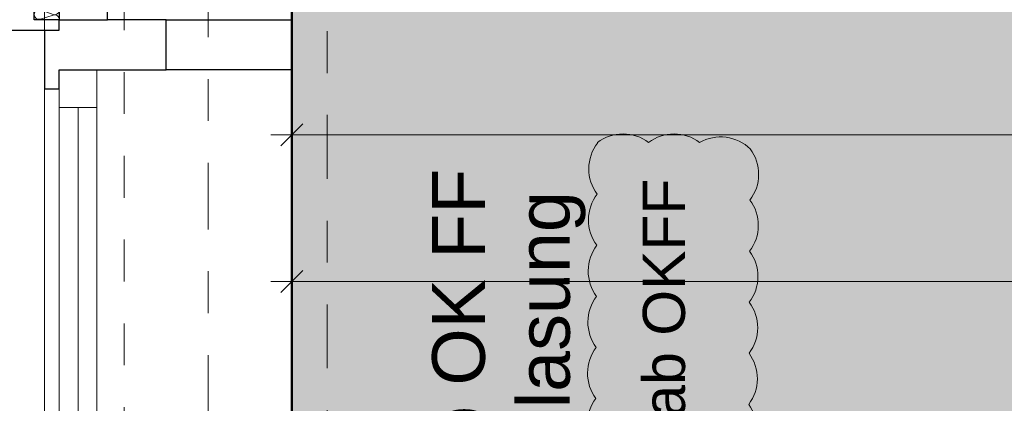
# Model space of a CAD drawing. Header units: metres. Extents: x -180 to 4, y -50 to 6.
# Tile 216 of 256: x -99.871 to -97.52, y -21.088 to -20.172. Entities that reach past the tile are written whole.
import ezdxf

# ---------------------------------------------------------------- set-up
doc = ezdxf.new("R2010")
doc.units = ezdxf.units.M
doc.header["$LTSCALE"] = 0.05
doc.header["$PDMODE"] = 1
doc.header["$PDSIZE"] = -2
for name, pattern in [('ISO-10 Strichpunktlinie', [4.699, 3.048, -0.762, 0.127, -0.762]), ('Linienart-20', [2.116531, 1.058062, -1.058469]), ('Linienart-34', [4.233, 2.116, -2.117]), ('Linienart-53', [5.291531, 3.175, -1.058062, 0.352704, -0.705764])]:
    doc.linetypes.add(name, pattern=pattern)
doc.layers.get('0').update_dxf_attribs({"lineweight": 25})
for name, color, linetype, lineweight, true_color in [('30 -33 Aussenwände- 7 Fassade_ Elemente', 7, 'Continuous', 9, 0x00aacc), ('30 -35 Decken- 1 Konstruktion-Träger- Stahlbeton', 7, 'Continuous', 13, 0x33aa00), ('30 -36 Dächer- 3 Dachbeläge', 7, 'Continuous', 15, 0x9999ff), ('70 -72 Beschriftung- 1 Beschriftung allgemein', 7, 'Continuous', 9, 0xff6633), ('70 -72 Beschriftung- 7 Detailverweise Linie', 7, 'Continuous', 9, 0x00dd00), ('70 -73 Bauteildarst.- 3 verdeckt 0.35', 4, 'Linienart-34', 35, 0x00ffff), ('70 -75 Raumstempel- 1 Raumstempel', 1, 'Continuous', 50, 0xff0000), ('70 -76 Bemaßung- 2 Allgemein', 7, 'Continuous', 5, 0x6666cc), ('70 -77 Revision- 2 Wolken', 7, 'Continuous', 18, 0x944cff), ('CW-Unsichtbar', 7, 'Continuous', 9, 0x599559)]:
    doc.layers.add(name, color=color, linetype=linetype, lineweight=lineweight, true_color=true_color)
doc.layers.add('70 -71 Achsen- 1 Gebäudeachsen', color=7, linetype='Linienart-53', lineweight=18)
doc.layers.add('Keine', color=7, linetype='Continuous', lineweight=9)
doc.styles.add('Arial', font='arial.ttf')
doc.dimstyles.new('k+k 1_50', dxfattribs={"dimtxt": 0.100689, "dimasz": 0.05302, "dimexe": 0.05, "dimexo": 0.15, "dimgap": 0.01, "dimtad": 1, "dimdec": 3, "dimtxsty": 'Arial', "dimblk": 'VW_SLASH', "dimblk1": 'VW_SLASH', "dimblk2": 'VW_SLASH', "dimcen": 0, "dimdle": 0.05, "dimadec": 3, "dimazin": 0, "dimtfac": 0.75, "dimtdec": 3, "dimtix": 1, "dimtmove": 0, "dimatfit": 0, "dimldrblk": 'VW_SLASH-1', "dimfxl": 0.125, "dimfxlon": 1, "dimfrac": 2, "dimtolj": 1, "dimarcsym": 0})

# ---------------------------------------------------------------- blocks, each defined once
blk = doc.blocks.new('Gruppe-352')
at = {"color": 255, "linetype": 'Continuous', "lineweight": 9, "transparency": 33554687}
blk.add_wipeout([(-1.145, 0.035), (-1.145, -0.225), (1.145, -0.225), (1.145, 0.035)], dxfattribs=at).dxf.layer = '30 -33 Aussenwände- 7 Fassade_ Elemente'
at = {"layer": '30 -33 Aussenwände- 7 Fassade_ Elemente', "color": 7, "linetype": 'Continuous', "lineweight": 9, "transparency": 33554687, "flags": 128}
blk.add_lwpolyline([(-1.145, 0.035), (-1.145, -0.225), (1.145, -0.225), (1.145, 0.035)], dxfattribs=at)
blk = doc.blocks.new('Gruppe-353')
at = {"color": 255, "linetype": 'Continuous', "lineweight": 9, "transparency": 33554687}
blk.add_wipeout([(-1.145, 0.125), (-1.145, 0.225), (1.145, 0.225), (1.145, 0.125)], dxfattribs=at).dxf.layer = '30 -33 Aussenwände- 7 Fassade_ Elemente'
at = {"layer": '30 -33 Aussenwände- 7 Fassade_ Elemente', "color": 7, "linetype": 'Continuous', "lineweight": 9, "transparency": 33554687, "flags": 128}
blk.add_lwpolyline([(-1.145, 0.125), (-1.145, 0.225), (1.145, 0.225), (1.145, 0.125)], dxfattribs=at)
blk = doc.blocks.new('Gruppe-354')
at = {"color": 255, "linetype": 'Continuous', "lineweight": 5, "transparency": 33554687}
blk.add_wipeout([(-1.065, 0.1075), (-1.065, 0.125), (1.065, 0.125), (1.065, 0.1075)], dxfattribs=at).dxf.layer = '30 -33 Aussenwände- 7 Fassade_ Elemente'
blk = doc.blocks.new('Gruppe-355')
at = {"layer": '30 -33 Aussenwände- 7 Fassade_ Elemente', "color": 7, "linetype": 'Continuous', "lineweight": 9, "transparency": 33554687}
blk.add_line((-1.065, 0.125), (1.065, 0.125), dxfattribs=at)
at = {"color": 255, "linetype": 'Continuous', "lineweight": 9, "transparency": 33554687}
blk.add_wipeout([(-1.065, 0.125), (1.065, 0.125), (1.065, 0.035), (-1.065, 0.035)], dxfattribs=at).dxf.layer = '30 -33 Aussenwände- 7 Fassade_ Elemente'
at = {"layer": '30 -33 Aussenwände- 7 Fassade_ Elemente', "color": 7, "linetype": 'Continuous', "lineweight": 9, "transparency": 33554687}
blk.add_line((1.065, 0.08), (-1.065, 0.08), dxfattribs=at)
at = {"layer": '30 -33 Aussenwände- 7 Fassade_ Elemente', "color": 7, "linetype": 'Continuous', "lineweight": 9, "transparency": 33554687, "flags": 128}
blk.add_lwpolyline([(-1.065, 0.125), (1.065, 0.125), (1.065, 0.035), (-1.065, 0.035)], close=True, dxfattribs=at)
blk = doc.blocks.new('Gruppe-356')
at = {"color": 255, "linetype": 'Continuous', "lineweight": 9, "transparency": 33554687}
for points in [[(-1.145, 0.125), (-1.065, 0.125), (-1.065, 0.035), (-1.145, 0.035)], [(1.145, 0.125), (1.065, 0.125), (1.065, 0.035), (1.145, 0.035)]]:
    blk.add_wipeout(points, dxfattribs=at).dxf.layer = '30 -33 Aussenwände- 7 Fassade_ Elemente'
at = {"layer": '30 -33 Aussenwände- 7 Fassade_ Elemente', "color": 7, "linetype": 'Continuous', "lineweight": 9, "transparency": 33554687}
for p, q in [((-1.145, 0.035), (-1.145, 0.125)), ((-1.065, 0.035), (-1.065, 0.125)), ((1.065, 0.035), (1.065, 0.125)), ((1.145, 0.035), (1.145, 0.125))]:
    blk.add_line(p, q, dxfattribs=at)
at = {"layer": '30 -33 Aussenwände- 7 Fassade_ Elemente', "color": 7, "linetype": 'Continuous', "lineweight": 9, "transparency": 33554687, "flags": 128}
for points in [[(-1.145, 0.125), (-1.065, 0.125), (-1.065, 0.035), (-1.145, 0.035)], [(1.145, 0.125), (1.065, 0.125), (1.065, 0.035), (1.145, 0.035)]]:
    blk.add_lwpolyline(points, close=True, dxfattribs=at)
blk = doc.blocks.new('Gruppe-357')
at = {"layer": '30 -33 Aussenwände- 7 Fassade_ Elemente', "color": 7, "transparency": 33554687}
for name in ['Gruppe-353', 'Gruppe-352']:
    blk.add_blockref(name, (0, 0), dxfattribs=at)
blk.add_blockref('Gruppe-354', (0, 0), dxfattribs=at)
blk.add_blockref('Gruppe-355', (0, 0), dxfattribs=at)
blk.add_blockref('Gruppe-356', (0, 0), dxfattribs=at)
blk = doc.blocks.new('Fenster (2D)')
at = {"layer": 'CW-Unsichtbar', "linetype": 'Continuous', "lineweight": 5, "transparency": 33554687}
for p in [(-1.145, 0), (1.145, 0)]:
    blk.add_point(p, dxfattribs=at)
at = {"layer": '30 -33 Aussenwände- 7 Fassade_ Elemente', "color": 0, "flags": 1}
for tag in ['IFC_UUID', 'instanceID']:
    blk.add_attdef(tag, (-99.876, -22.592), '', height=0.00018, dxfattribs=at)
at = {"layer": '30 -33 Aussenwände- 7 Fassade_ Elemente', "color": 7, "transparency": 33554687}
blk.add_blockref('Gruppe-357', (0, 0), dxfattribs=at)
blk = doc.blocks.new('Gruppe-358')
at = {"color": 255}
blk.add_wipeout([(-99.776, -20.292), (-99.776, -22.602), (-99.686, -22.602), (-99.686, -20.292)], dxfattribs=at).dxf.layer = '30 -33 Aussenwände- 7 Fassade_ Elemente'
at = {"layer": '30 -33 Aussenwände- 7 Fassade_ Elemente', "flags": 128}
blk.add_lwpolyline([(-99.776, -20.292), (-99.776, -22.602), (-99.686, -22.602), (-99.686, -20.292)], close=True, dxfattribs=at)
at = {"color": 255, "lineweight": 18}
for points in [[(-99.686, -20.382), (-99.776, -20.382), (-99.776, -20.292), (-99.686, -20.292)], [(-99.686, -22.602), (-99.776, -22.602), (-99.776, -22.512), (-99.686, -22.512)]]:
    blk.add_wipeout(points, dxfattribs=at).dxf.layer = '30 -33 Aussenwände- 7 Fassade_ Elemente'
at = {"layer": '30 -33 Aussenwände- 7 Fassade_ Elemente', "lineweight": 18}
blk.add_line((-99.731, -20.382), (-99.731, -22.512), dxfattribs=at)
at = {"layer": '30 -33 Aussenwände- 7 Fassade_ Elemente', "lineweight": 18, "flags": 128}
for points in [[(-99.686, -20.382), (-99.776, -20.382), (-99.776, -20.292), (-99.686, -20.292)], [(-99.686, -22.602), (-99.776, -22.602), (-99.776, -22.512), (-99.686, -22.512)]]:
    blk.add_lwpolyline(points, close=True, dxfattribs=at)
blk = doc.blocks.new('Gruppe-363')
at = {"layer": '30 -33 Aussenwände- 7 Fassade_ Elemente', "lineweight": 9, "transparency": 33554687, "flags": 128}
for points in [[(0.0716, -3.9999, 0.324435), (0.0844, -3.9957, 0.324435), (0.0844, -3.9822, 0.324435), (0.0716, -3.978), (0.0416, -3.9877, -0.324488), (0.0288, -3.9835, -0.324488), (0.0288, -3.97, -0.324488), (0.0416, -3.9658), (0.0716, -3.9769, 0.324435), (0.0844, -3.9727, 0.324435), (0.0845, -3.9593, 0.324435), (0.0716, -3.9551), (0.0416, -3.9647, -0.324488), (0.0288, -3.9605, -0.324488), (0.0288, -3.947, -0.324488), (0.0417, -3.9428), (0.0716, -3.9539, 0.324435), (0.0845, -3.9498, 0.324435), (0.0845, -3.9363, 0.324435), (0.0717, -3.9321), (0.0417, -3.9417, -0.688254), (0.0282, -3.925)], [(0.0855, -3.925, -0.374705), (0.0717, -3.9309), (0.0556, -3.925)], [(0.0715, -4.1378, 1.372583), (0.0715, -4.1159), (0.0415, -4.1255, -1.372995), (0.0415, -4.1037), (0.0715, -4.1148, 1.372583), (0.0715, -4.0929), (0.0415, -4.1026, -1.372995), (0.0416, -4.0807), (0.0715, -4.0918, 1.372583), (0.0716, -4.07), (0.0416, -4.0796, -1.372995), (0.0416, -4.0577), (0.0716, -4.0688, 1.372583), (0.0716, -4.047), (0.0416, -4.0566, -1.372995), (0.0416, -4.0347), (0.0716, -4.0459, 1.372583), (0.0716, -4.024), (0.0416, -4.0336, -1.372995), (0.0416, -4.0118), (0.0716, -4.0229, 1.372583), (0.0716, -4.001), (0.0416, -4.0106, -1.372995), (0.0416, -3.9888), (0.0716, -3.9999, 1.372583), (0.0716, -3.978), (0.0416, -3.9877, -1.372995), (0.0416, -3.9658), (0.0716, -3.9769, 1.372583), (0.0716, -3.9551), (0.0416, -3.9647, -1.372995), (0.0417, -3.9428)], [(0.0865, -4.15, 0.513088), (0.0715, -4.1389), (0.0415, -4.1485, -1.372995), (0.0415, -4.1267), (0.0715, -4.1378, 1.372583), (0.0715, -4.1159), (0.0415, -4.1255, -1.372995), (0.0415, -4.1037), (0.0715, -4.1148, 1.372583), (0.0715, -4.0929)]]:
    blk.add_lwpolyline(points, format="xyb", dxfattribs=at)
blk = doc.blocks.new('Gruppe-364')
at = {"layer": '30 -33 Aussenwände- 7 Fassade_ Elemente', "transparency": 33554687}
blk.add_blockref('Gruppe-363', (0, 0), dxfattribs=at)
blk = doc.blocks.new('Dämmung-1')
at = {"layer": '30 -33 Aussenwände- 7 Fassade_ Elemente', "color": 7, "transparency": 33554687}
blk.add_blockref('Gruppe-364', (0, 0), dxfattribs=at)
at = {"layer": '30 -33 Aussenwände- 7 Fassade_ Elemente', "color": 0, "flags": 1}
for tag in ['IFC_UUID', 'instanceID', 'prm0_name', 'prm0_type', 'prm0_value', 'prm1_name', 'prm1_type', 'prm1_value', 'prm2_name', 'prm2_type', 'prm2_value', 'prm3_name', 'prm3_type', 'prm3_value', 'prm4_name', 'prm4_type', 'prm4_value', 'prm5_name', 'prm5_type', 'prm5_value', 'prm6_name', 'prm6_type', 'prm6_value']:
    blk.add_attdef(tag, (-99.8494, -20.172), '', height=0.00018, dxfattribs=at)
blk = doc.blocks.new('Gruppe-371')
at = {"layer": '30 -33 Aussenwände- 7 Fassade_ Elemente', "rotation": 90}
blk.add_blockref('Fenster (2D)', (-99.651, -21.447), dxfattribs=at)
at = {"layer": '30 -33 Aussenwände- 7 Fassade_ Elemente', "char_height": 0.125861, "width": 1.797459, "attachment_point": 2, "rotation": 90, "line_spacing_factor": 0.970891, "style": 'Arial'}
for s, insert in [('BRH 85cm ab OK FF', (-98.8859, -21.3582)), ('F90 Festverglasung', (-98.6831, -21.3582))]:
    blk.add_mtext(s, dxfattribs=dict(at, insert=insert))
at = {"color": 255}
blk.add_wipeout([(-100.018, -22.947), (-100.018, -19.947), (-99.221, -19.947), (-99.221, -22.947)], dxfattribs=at).dxf.layer = '30 -33 Aussenwände- 7 Fassade_ Elemente'
blk.add_wipeout([(-99.776, -22.722), (-99.221, -22.722), (-99.221, -20.172), (-99.776, -20.172), (-99.776, -20.017), (-100.018, -20.017), (-100.018, -22.877), (-99.776, -22.877)], dxfattribs=at).dxf.layer = '30 -33 Aussenwände- 7 Fassade_ Elemente'
at = {"layer": '30 -33 Aussenwände- 7 Fassade_ Elemente', "flags": 128}
blk.add_lwpolyline([(-99.776, -22.722), (-99.221, -22.722), (-99.221, -20.172), (-99.776, -20.172), (-99.776, -20.017), (-100.018, -20.017), (-100.018, -22.877), (-99.776, -22.877)], close=True, dxfattribs=at)
at = {"layer": '70 -73 Bauteildarst.- 3 verdeckt 0.35', "color": 7}
blk.add_blockref('Gruppe-358', (0, 0), dxfattribs=at)
at = {"color": 255, "lineweight": 25}
blk.add_wipeout([(-99.811, -20.337), (-99.776, -20.337), (-99.776, -20.292), (-99.521, -20.292), (-99.521, -20.172), (-99.811, -20.172)], dxfattribs=at).dxf.layer = '30 -33 Aussenwände- 7 Fassade_ Elemente'
at = {"layer": '30 -33 Aussenwände- 7 Fassade_ Elemente', "lineweight": 25, "flags": 128}
blk.add_lwpolyline([(-99.811, -20.337), (-99.776, -20.337), (-99.776, -20.292), (-99.521, -20.292), (-99.521, -20.172), (-99.811, -20.172)], close=True, dxfattribs=at)
at = {"color": 255, "lineweight": 25}
blk.add_wipeout([(-99.811, -20.337), (-99.776, -20.337), (-99.776, -20.292), (-99.521, -20.292), (-99.521, -20.172), (-99.811, -20.172)], dxfattribs=at).dxf.layer = '30 -33 Aussenwände- 7 Fassade_ Elemente'
at = {"layer": '30 -33 Aussenwände- 7 Fassade_ Elemente', "lineweight": 25, "flags": 128}
blk.add_lwpolyline([(-99.811, -20.337), (-99.776, -20.337), (-99.776, -20.292), (-99.521, -20.292), (-99.521, -20.172), (-99.811, -20.172)], close=True, dxfattribs=at)
at = {"color": 255, "lineweight": 25}
for points in [[(-99.776, -19.947), (-99.776, -20.172), (-99.661, -20.172), (-99.661, -19.947)], [(-99.521, -20.292), (-99.521, -20.172), (-99.221, -20.172), (-99.221, -20.292)]]:
    blk.add_wipeout(points, dxfattribs=at).dxf.layer = '30 -33 Aussenwände- 7 Fassade_ Elemente'
at = {"layer": '30 -33 Aussenwände- 7 Fassade_ Elemente', "lineweight": 25, "flags": 128}
blk.add_lwpolyline([(-99.776, -19.947), (-99.776, -20.172), (-99.661, -20.172), (-99.661, -19.947)], dxfattribs=at)
blk.add_lwpolyline([(-99.521, -20.292), (-99.521, -20.172), (-99.221, -20.172), (-99.221, -20.292)], close=True, dxfattribs=at)
at = {"color": 255, "lineweight": 25}
blk.add_wipeout([(-99.776, -20.172), (-99.836, -20.172), (-99.836, -20.032), (-99.968, -20.032), (-99.968, -20.197), (-99.776, -20.197)], dxfattribs=at).dxf.layer = '30 -33 Aussenwände- 7 Fassade_ Elemente'
at = {"layer": '30 -33 Aussenwände- 7 Fassade_ Elemente', "lineweight": 25, "flags": 128}
blk.add_lwpolyline([(-99.776, -20.172), (-99.836, -20.172), (-99.836, -20.032), (-99.968, -20.032), (-99.968, -20.197), (-99.776, -20.197)], close=True, dxfattribs=at)
at = {"layer": '30 -33 Aussenwände- 7 Fassade_ Elemente'}
blk.add_blockref('Dämmung-1', (-99.8625, -16.022), dxfattribs=at)
blk = doc.blocks.new('Gruppe-4258')
at = {"layer": '30 -35 Decken- 1 Konstruktion-Träger- Stahlbeton', "color": 7, "linetype": 'Linienart-20', "lineweight": 13, "transparency": 33554687}
for p, q in [((-99.621, -11.897), (-99.621, -30.997)), ((-99.221, -11.897), (-99.221, -30.997))]:
    blk.add_line(p, q, dxfattribs=at)
at = {"layer": '30 -35 Decken- 1 Konstruktion-Träger- Stahlbeton', "color": 0, "flags": 1}
for tag in ['IFC_UUID', 'instanceID']:
    blk.add_attdef(tag, (-99.621, -30.997), '', height=0.00018, dxfattribs=at)
blk = doc.blocks.new('_03-OG3_Tragwerk (2D)')
at = {"layer": '30 -33 Aussenwände- 7 Fassade_ Elemente', "color": 7}
blk.add_blockref('Gruppe-371', (0, 0), dxfattribs=at)
at = {"layer": '30 -35 Decken- 1 Konstruktion-Träger- Stahlbeton'}
blk.add_blockref('Gruppe-4258', (0, 0), dxfattribs=at)
blk = doc.blocks.new('Änderungswolke-2')
at = {"layer": '70 -77 Revision- 2 Wolken', "transparency": 33554687, "flags": 128}
blk.add_lwpolyline([(-0.1762, 0.984, -0.162278), (-0.1152, 1.0044, -0.162278), (-0.0543, 0.984, -0.162278), (0.0067, 1.0044, -0.162278), (0.0677, 0.984, -0.162278), (0.1307, 0.9963, -0.162278), (0.1886, 0.9683, -0.162278), (0.2085, 0.9072, -0.162278), (0.1878, 0.8464, -0.162278), (0.2077, 0.7853, -0.162278), (0.187, 0.7244, -0.162278), (0.2069, 0.6633, -0.162278), (0.1862, 0.6025, -0.162278), (0.2062, 0.5414, -0.162278), (0.1855, 0.4806, -0.162278), (0.2054, 0.4195, -0.162278), (0.1847, 0.3587, -0.162278), (0.2046, 0.2976, -0.162278), (0.1839, 0.2368, -0.162278), (0.2039, 0.1757, -0.162278), (0.1831, 0.1148, -0.162278), (0.2031, 0.0538, -0.162278), (0.1824, -0.0071, -0.162278), (0.2023, -0.0682, -0.162278), (0.1816, -0.129, -0.162278), (0.2015, -0.1901, -0.162278), (0.1808, -0.2509, -0.162278), (0.2008, -0.312, -0.162278), (0.1801, -0.3728, -0.162278), (0.2, -0.4339, -0.162278), (0.1793, -0.4947, -0.162278), (0.1992, -0.5558, -0.162278), (0.1785, -0.6167, -0.162278), (0.1984, -0.6777, -0.162278), (0.1777, -0.7386, -0.162278), (0.1977, -0.7997, -0.162278), (0.177, -0.8605, -0.162278), (0.1969, -0.9216, -0.162278), (0.1762, -0.9824, -0.162278), (0.1155, -1.0036, -0.162278), (0.0543, -0.9841, -0.162278), (-0.0067, -1.0044, -0.162278), (-0.0676, -0.9841, -0.162278), (-0.1307, -0.9963, -0.162278), (-0.1885, -0.9683, -0.162278), (-0.2085, -0.9072, -0.162278), (-0.1878, -0.8464, -0.162278), (-0.2077, -0.7853, -0.162278), (-0.187, -0.7245, -0.162278), (-0.2069, -0.6634, -0.162278), (-0.1862, -0.6025, -0.162278), (-0.2062, -0.5415, -0.162278), (-0.1855, -0.4806, -0.162278), (-0.2054, -0.4195, -0.162278), (-0.1847, -0.3587, -0.162278), (-0.2046, -0.2976, -0.162278), (-0.1839, -0.2368, -0.162278), (-0.2038, -0.1757, -0.162278), (-0.1831, -0.1149, -0.162278), (-0.2031, -0.0538, -0.162278), (-0.1824, 0.007, -0.162278), (-0.2023, 0.0681, -0.162278), (-0.1816, 0.129, -0.162278), (-0.2015, 0.19, -0.162278), (-0.1808, 0.2509, -0.162278), (-0.2008, 0.312, -0.162278), (-0.18, 0.3728, -0.162278), (-0.2, 0.4339, -0.162278), (-0.1793, 0.4947, -0.162278), (-0.1992, 0.5558, -0.162278), (-0.1785, 0.6166, -0.162278), (-0.1984, 0.6777, -0.162278), (-0.1777, 0.7385, -0.162278), (-0.1977, 0.7996, -0.162278), (-0.177, 0.8605, -0.162278), (-0.1969, 0.9216, -0.162278), (-0.1762, 0.9824, -0.162278), (-0.1765, 0.9832, -0.162278), (-0.1762, 0.984)], format="xyb", close=True, dxfattribs=at)
blk = doc.blocks.new('Gruppe-7727')
at = {"layer": '70 -77 Revision- 2 Wolken'}
blk.add_blockref('Änderungswolke-2', (-98.315, -21.449), dxfattribs=at)
at = {"layer": '70 -72 Beschriftung- 1 Beschriftung allgemein', "insert": (-98.383, -21.415), "char_height": 0.100689, "width": 1.802166, "attachment_point": 2, "rotation": 90, "line_spacing_factor": 0.970891, "style": 'Arial'}
blk.add_mtext('OKRK BRH 76cm ab OKFF', dxfattribs=at)
blk = doc.blocks.new('Gruppe-8878')
at = {"color": 255, "linetype": 'Continuous', "lineweight": 9, "transparency": 33554687}
blk.add_wipeout([(-99.13099996, -31.79404198), (-99.13099996, -39.73704198), (-129.83124836, -39.73704198), (-129.83124836, -39.25704198), (-100.31099996, -39.25704198), (-100.31099996, -12.71704198), (-129.83124836, -12.71704198), (-129.83124836, -12.23704198), (-100.01799996, -12.23704198), (-100.01799996, -31.12704198), (-99.83999996, -31.12704198), (-99.83999996, -31.61604198), (-99.35099996, -31.61604198), (-99.35099996, -31.79404198)], dxfattribs=at).dxf.layer = '30 -36 Dächer- 3 Dachbeläge'
blk = doc.blocks.new('_OG3_2D (2D)')
at = {"layer": '70 -75 Raumstempel- 1 Raumstempel', "linetype": 'Continuous', "lineweight": 0, "true_color": 0xff0000}
blk.add_hatch(color=1, dxfattribs=at).paths.add_polyline_path([(-94.70099996, -22.76204198), (-91.37099996, -22.76204198), (-91.37099996, -22.74704198), (-90.97099996, -22.74704198), (-90.97099996, -22.76204198), (-87.64099996, -22.76204198), (-87.64099996, -23.17204198), (-83.12099996, -23.17204198), (-83.12099996, -22.74704198), (-82.72099996, -22.74704198), (-82.72099996, -22.76204198), (-79.74099996, -22.76204198), (-79.74099996, -23.17204198), (-74.87099996, -23.17204198), (-74.87099996, -22.60204198), (-74.57099996, -22.60204198), (-74.57099996, -20.49904198), (-74.87099996, -20.49904198), (-74.87099996, -20.13204198), (-82.72099996, -20.13204198), (-82.72099996, -20.14704198), (-83.12099996, -20.14704198), (-83.12099996, -19.74704198), (-82.88599996, -19.74704198), (-82.88599996, -11.89704198), (-91.12099996, -11.89704198), (-91.12099996, -19.74704198), (-90.97099996, -19.74704198), (-90.97099996, -20.14704198), (-91.37099996, -20.14704198), (-91.37099996, -20.13204198), (-94.70099996, -20.13204198), (-94.70099996, -19.72204198), (-99.22099996, -19.72204198), (-99.22099996, -23.17204198), (-94.70099996, -23.17204198)])
at = {"layer": '30 -33 Aussenwände- 7 Fassade_ Elemente', "flags": 128}
blk.add_lwpolyline([(-0.03099996, -0.05704198), (-0.03099996, -20.33704198), (-24.78099996, -20.33704198), (-24.78099996, -31.58704198), (-50.31099996, -31.58704198), (-50.31099996, -20.33704198), (-74.28099996, -20.33704198), (-74.28099996, -31.58704198), (-99.81099996, -31.58704198), (-99.81099996, -11.30704198), (-83.31099996, -11.30704198), (-83.31099996, -0.05704198), (-49.53099996, -0.05704198), (-49.53099996, -11.30704198), (-33.81099996, -11.30704198), (-33.81099996, -0.05704198)], close=True, dxfattribs=at)
at = {"layer": '70 -72 Beschriftung- 7 Detailverweise Linie', "linetype": 'ISO-10 Strichpunktlinie', "flags": 128}
blk.add_lwpolyline([(-99.1366104, -19.94704198), (-99.1366104, -22.9210103), (-100.01799996, -22.9210103), (-100.01799996, -19.94704198)], close=True, dxfattribs=at)
at = {"layer": '70 -75 Raumstempel- 1 Raumstempel', "flags": 128}
blk.add_lwpolyline([(-82.88599996, -11.89704198), (-91.12099996, -11.89704198), (-91.12099996, -19.74704198), (-90.97099996, -19.74704198), (-90.97099996, -20.14704198), (-91.37099996, -20.14704198), (-91.37099996, -20.13204198), (-94.70099996, -20.13204198), (-94.70099996, -19.72204198), (-99.22099996, -19.72204198), (-99.22099996, -23.17204198), (-94.70099996, -23.17204198), (-94.70099996, -22.76204198), (-91.37099996, -22.76204198), (-91.37099996, -22.74704198), (-90.97099996, -22.74704198), (-90.97099996, -22.76204198), (-87.64099996, -22.76204198)], dxfattribs=at)
at = {"layer": '70 -72 Beschriftung- 1 Beschriftung allgemein', "color": 7}
blk.add_blockref('Gruppe-7727', (0, 0), dxfattribs=at)
blk.add_blockref('Gruppe-8878', (0, 0), dxfattribs=at)
blk = doc.blocks.new('VW_SLASH')
at = {"color": 0, "linetype": 'ByBlock', "lineweight": -2, "transparency": 16777216}
blk.add_line((0.943, 0), (-1, 0), dxfattribs=at)
at = {"color": 0, "lineweight": 20, "transparency": 16777216, "flags": 128}
blk.add_lwpolyline([(0.5, 0.5), (-0.5, -0.5)], dxfattribs=at)
blk = doc.blocks.new('*D10221')
at = {"layer": '70 -76 Bemaßung- 2 Allgemein', "color": 0, "lineweight": -2}
for p, q in [((-99.221, -20.322), (-99.221, -20.497)), ((-94.701, -20.322), (-94.701, -20.497)), ((-94.754, -20.447), (-99.168, -20.447))]:
    blk.add_line(p, q, dxfattribs=at)
at = {"layer": 'Defpoints', "color": 0}
for p in [(-94.701, -20.132), (-99.221, -20.147), (-99.221, -20.447)]:
    blk.add_point(p, dxfattribs=at)
at = {"layer": '70 -76 Bemaßung- 2 Allgemein', "color": 0, "lineweight": -2, "xscale": 0.05302001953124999, "yscale": 0.05302001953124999, "zscale": 0.05302001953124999, "rotation": 180}
blk.add_blockref('VW_SLASH', (-99.221, -20.447), dxfattribs=at)
at = {"layer": '70 -76 Bemaßung- 2 Allgemein', "color": 0, "lineweight": -2, "xscale": 0.05302001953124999, "yscale": 0.05302001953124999, "zscale": 0.05302001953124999}
blk.add_blockref('VW_SLASH', (-94.701, -20.447), dxfattribs=at)
at = {"layer": '70 -76 Bemaßung- 2 Allgemein', "color": 0, "insert": (-96.961, -20.3766), "char_height": 0.10069, "attachment_point": 5, "style": 'Arial'}
blk.add_mtext('\\A1;4,52', dxfattribs=at)
blk = doc.blocks.new('VW_SLASH-1')
at = {"color": 0, "linetype": 'ByBlock', "lineweight": -2, "transparency": 16777216}
blk.add_line((0.943, 0), (-1, 0), dxfattribs=at)
at = {"color": 0, "lineweight": 5, "transparency": 16777216, "flags": 128}
blk.add_lwpolyline([(0.5, 0.5), (-0.5, -0.5)], dxfattribs=at)
blk = doc.blocks.new('*D10225')
at = {"layer": '70 -76 Bemaßung- 2 Allgemein', "color": 0, "lineweight": -2}
for p, q in [((-99.221, -20.672), (-99.221, -20.847)), ((-94.701, -20.672), (-94.701, -20.847)), ((-94.754, -20.797), (-99.168, -20.797))]:
    blk.add_line(p, q, dxfattribs=at)
at = {"layer": 'Defpoints', "color": 0}
for p in [(-94.701, -20.132), (-99.221, -20.147), (-99.221, -20.797)]:
    blk.add_point(p, dxfattribs=at)
at = {"layer": '70 -76 Bemaßung- 2 Allgemein', "color": 0, "lineweight": -2, "xscale": 0.05302001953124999, "yscale": 0.05302001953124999, "zscale": 0.05302001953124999, "rotation": 180}
blk.add_blockref('VW_SLASH', (-99.221, -20.797), dxfattribs=at)
at = {"layer": '70 -76 Bemaßung- 2 Allgemein', "color": 0, "lineweight": -2, "xscale": 0.05302001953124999, "yscale": 0.05302001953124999, "zscale": 0.05302001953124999}
blk.add_blockref('VW_SLASH', (-94.701, -20.797), dxfattribs=at)
at = {"layer": '70 -76 Bemaßung- 2 Allgemein', "color": 0, "insert": (-96.961, -20.7266), "char_height": 0.10069, "attachment_point": 5, "style": 'Arial'}
blk.add_mtext('\\A1;4,52', dxfattribs=at)
blk = doc.blocks.new('*D11559')
at = {"layer": '70 -76 Bemaßung- 2 Allgemein', "color": 0, "lineweight": -2}
for p, q in [((-101.768, -19.964), (-101.768, -19.911)), ((-101.643, -20.017), (-101.818, -20.017)), ((-101.768, -20.232), (-101.768, -20.017)), ((-101.643, -20.232), (-101.818, -20.232)), ((-101.768, -20.2851), (-101.768, -20.3381))]:
    blk.add_line(p, q, dxfattribs=at)
at = {"layer": 'Defpoints', "color": 0}
for p in [(-101.768, -20.017), (-100.018, -20.017), (-99.521, -20.232)]:
    blk.add_point(p, dxfattribs=at)
at = {"layer": '70 -76 Bemaßung- 2 Allgemein', "color": 0, "lineweight": -2, "xscale": 0.05302001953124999, "yscale": 0.05302001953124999, "zscale": 0.05302001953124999}
for p, rotation in [((-101.768, -20.017), 270), ((-101.768, -20.232), 90)]:
    blk.add_blockref('VW_SLASH', p, dxfattribs=dict(at, rotation=rotation))
at = {"layer": '70 -76 Bemaßung- 2 Allgemein', "color": 0, "insert": (-101.859, -20.3445), "char_height": 0.100689, "attachment_point": 5, "rotation": 90, "style": 'Arial'}
blk.add_mtext('\\A1;21\\S5^ ;', dxfattribs=at)
blk = doc.blocks.new('*D11560')
at = {"layer": '70 -76 Bemaßung- 2 Allgemein', "color": 0, "lineweight": -2}
for p, q in [((-101.643, -20.232), (-101.818, -20.232)), ((-101.768, -22.609), (-101.768, -20.2851)), ((-101.643, -22.662), (-101.818, -22.662))]:
    blk.add_line(p, q, dxfattribs=at)
at = {"layer": 'Defpoints', "color": 0}
for p in [(-101.768, -20.232), (-99.521, -20.232), (-99.521, -22.662)]:
    blk.add_point(p, dxfattribs=at)
at = {"layer": '70 -76 Bemaßung- 2 Allgemein', "color": 0, "lineweight": -2, "xscale": 0.05302001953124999, "yscale": 0.05302001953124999, "zscale": 0.05302001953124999}
for p, rotation in [((-101.768, -20.232), 90), ((-101.768, -22.662), 270)]:
    blk.add_blockref('VW_SLASH', p, dxfattribs=dict(at, rotation=rotation))
at = {"layer": '70 -76 Bemaßung- 2 Allgemein', "color": 0, "insert": (-101.8385, -21.447), "char_height": 0.10069, "attachment_point": 5, "rotation": 90, "style": 'Arial'}
blk.add_mtext('\\A1;2,43', dxfattribs=at)
blk = doc.blocks.new('*D11579')
at = {"layer": '70 -76 Bemaßung- 2 Allgemein', "color": 0, "lineweight": -2}
for p, q in [((-101.418, -19.947), (-101.318, -19.947)), ((-101.268, -20.094), (-101.268, -20.0001)), ((-101.143, -20.147), (-101.318, -20.147))]:
    blk.add_line(p, q, dxfattribs=at)
at = {"layer": 'Defpoints', "color": 0}
for p in [(-101.268, -19.947), (-101.268, -19.947), (-99.221, -20.147)]:
    blk.add_point(p, dxfattribs=at)
at = {"layer": '70 -76 Bemaßung- 2 Allgemein', "color": 0, "lineweight": -2, "xscale": 0.05302001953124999, "yscale": 0.05302001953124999, "zscale": 0.05302001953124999}
for p, rotation in [((-101.268, -19.947), 90), ((-101.268, -20.147), 270)]:
    blk.add_blockref('VW_SLASH', p, dxfattribs=dict(at, rotation=rotation))
at = {"layer": '70 -76 Bemaßung- 2 Allgemein', "color": 0, "insert": (-101.3294, -20.047), "char_height": 0.10069, "attachment_point": 5, "rotation": 90, "style": 'Arial'}
blk.add_mtext('\\A1;20', dxfattribs=at)
blk = doc.blocks.new('_Achsen (3D)')
at = {"layer": '70 -71 Achsen- 1 Gebäudeachsen', "transparency": 33554687}
blk.add_line((-99.421, 3.8), (-99.421, -46.172), dxfattribs=at)
blk = doc.blocks.new('Gruppe-9095')
at = {"layer": '70 -76 Bemaßung- 2 Allgemein'}
dim = blk.add_linear_dim(base=(-99.221, -20.447), p1=(-94.701, -20.132), p2=(-99.221, -20.147), text='4,52', dimstyle='k+k 1_50', override={"dimtxt": 0.100689, "dimgap": 0.01, "dimpost": '<>', "dimtxsty": 'Arial', "dimtmove": 2}, dxfattribs=at)
dim.commit()
dim.dimension.update_dxf_attribs({"geometry": '*D10221', "text_midpoint": (-96.961, -20.3766)})
blk = doc.blocks.new('Gruppe-9096')
at = {"layer": '70 -76 Bemaßung- 2 Allgemein'}
dim = blk.add_linear_dim(base=(-99.221, -20.797), p1=(-94.701, -20.132), p2=(-99.221, -20.147), text='4,52', dimstyle='k+k 1_50', override={"dimtxt": 0.100689, "dimgap": 0.01, "dimpost": '<>', "dimtxsty": 'Arial', "dimtmove": 2}, dxfattribs=at)
dim.commit()
dim.dimension.update_dxf_attribs({"geometry": '*D10225', "text_midpoint": (-96.961, -20.7266)})
blk = doc.blocks.new('Gruppe-9735')
at = {"layer": '70 -76 Bemaßung- 2 Allgemein'}
dim = blk.add_linear_dim(base=(-101.76799996, -20.01704198), p1=(-99.52099996, -20.23204198), p2=(-100.01799996, -20.01704198), angle=270, text='21\\S5^ ;', dimstyle='k+k 1_50', override={"dimtxt": 0.100689, "dimgap": 0.01, "dimdec": 8, "dimpost": '<>', "dimtxsty": 'Arial', "dimtix": 0, "dimtmove": 2}, dxfattribs=at)
dim.commit()
dim.dimension.update_dxf_attribs({"geometry": '*D11559', "text_midpoint": (-101.85896246, -20.34454198), "dimtype": 160})
dim = blk.add_aligned_dim(p1=(-99.52099996, -22.66204198), p2=(-99.52099996, -20.23204198), distance=2.247, text='2,43', dimstyle='k+k 1_50', override={"dimtxt": 0.100689, "dimgap": 0.01, "dimdec": 8, "dimpost": '<>', "dimtxsty": 'Arial', "dimtmove": 2}, dxfattribs=at)
dim.commit()
dim.dimension.update_dxf_attribs({"geometry": '*D11560', "text_midpoint": (-101.8384635, -21.44704198)})
blk = doc.blocks.new('Gruppe-9736')
at = {"layer": '70 -76 Bemaßung- 2 Allgemein'}
dim = blk.add_linear_dim(base=(-101.26799996, -19.94704198), p1=(-99.22099996, -20.14704198), p2=(-101.26799996, -19.94704198), angle=270, text='20', dimstyle='k+k 1_50', override={"dimtxt": 0.100689, "dimgap": 0.01, "dimdec": 8, "dimpost": '<>', "dimtxsty": 'Arial', "dimtmove": 2}, dxfattribs=at)
dim.commit()
dim.dimension.update_dxf_attribs({"geometry": '*D11579', "text_midpoint": (-101.32940152, -20.04704198)})
blk = doc.blocks.new('_OG3_2D Bemaßung_ Beschriftung (2D)')
at = {"layer": '70 -76 Bemaßung- 2 Allgemein'}
for name in ['Gruppe-9735', 'Gruppe-9736', 'Gruppe-9096', 'Gruppe-9095']:
    blk.add_blockref(name, (0, 0), dxfattribs=at)

msp = doc.modelspace()

# ---------------------------------------------------------------- block references
at = {"layer": 'Keine', "color": 1}
msp.add_blockref('_03-OG3_Tragwerk (2D)', (0, 0), dxfattribs=at)

# ---------------------------------------------------------------- next in the draw order: block references
msp.add_blockref('_OG3_2D (2D)', (0, 0), dxfattribs=at)

# ---------------------------------------------------------------- next in the draw order: block references
msp.add_blockref('_OG3_2D Bemaßung_ Beschriftung (2D)', (0, 0), dxfattribs=at)

# ---------------------------------------------------------------- next in the draw order: block references
msp.add_blockref('_Achsen (3D)', (0, 0), dxfattribs=at)

doc.saveas('drawing.dxf')
